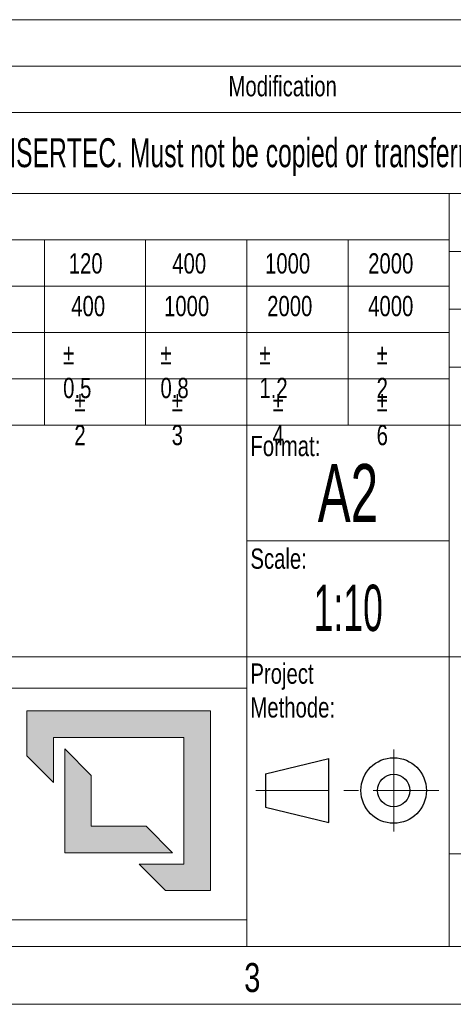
# Model space of a CAD drawing. Header units: millimetres. Extents: x 15 to 592, y 5 to 415.
# Tile 10 of 12: x 457 to 494, y 5 to 90. Entities that reach past the tile are written whole.
import ezdxf

# ---------------------------------------------------------------- set-up
doc = ezdxf.new("R2010")
doc.units = ezdxf.units.MM
doc.linetypes.add('CENTER', pattern=[10.16, 6.35, -1.27, 1.27, -1.27])
doc.linetypes.add('CENTERX2', pattern=[20.32, 12.7, -2.54, 2.54, -2.54])
doc.layers.add('SLD-0', color=179, linetype='Continuous')
doc.styles.add('SLDTEXTSTYLE0', font='TXT', dxfattribs={"width": 0.75})
doc.styles.add('SLDTEXTSTYLE1', font='TXT', dxfattribs={"width": 0.574367})
doc.styles.add('SLDTEXTSTYLE2', font='TXT', dxfattribs={"width": 0.638186})
doc.styles.add('SLDTEXTSTYLE3', font='TXT', dxfattribs={"width": 0.510549})

# ---------------------------------------------------------------- blocks, each defined once
blk = doc.blocks.new('LOGO_sombreado')
at = {"linetype": 'Continuous'}
for points in [[(69.338, 18.023), (53.486, 18.023), (53.486, 14.148), (55.776, 11.858), (55.776, 15.733), (67.048, 15.733), (67.048, 4.812), (63.173, 4.812), (65.463, 2.523), (69.338, 2.523)], [(59.044, 12.465), (56.754, 14.754), (56.754, 5.791), (66.07, 5.791), (63.78, 8.081), (59.044, 8.081)]]:
    blk.add_hatch(color=7, dxfattribs=at).paths.add_polyline_path(points, flags=0)
at = {"color": 7, "linetype": 'Continuous', "lineweight": 18}
for p, q in [((0, 20), (72.5, 20)), ((72.5, 20), (72.502, 20.001)), ((72.5, 20), (72.5, 0)), ((53.486, 14.148), (53.486, 18.023)), ((53.486, 18.023), (69.338, 18.023)), ((69.338, 18.023), (69.338, 2.523)), ((67.048, 15.733), (55.776, 15.733)), ((55.776, 15.733), (55.776, 11.858)), ((67.048, 4.812), (67.048, 15.733)), ((56.754, 5.791), (56.754, 14.754)), ((56.754, 14.754), (59.044, 12.465)), ((55.776, 11.858), (53.486, 14.148)), ((59.044, 12.465), (59.044, 8.081)), ((59.044, 8.081), (63.78, 8.081)), ((63.78, 8.081), (66.07, 5.791)), ((66.07, 5.791), (56.754, 5.791)), ((65.463, 2.523), (63.173, 4.812)), ((63.173, 4.812), (67.048, 4.812)), ((69.338, 2.523), (65.463, 2.523)), ((0, 0), (72.5, 0))]:
    blk.add_line(p, q, dxfattribs=at)

msp = doc.modelspace()

# ---------------------------------------------------------------- linework, layer by layer
at = {"color": 7, "linetype": 'Continuous', "lineweight": 18}
for p, q in [((404, 90), (584, 90)), ((404, 86), (584, 86)), ((404, 82), (584, 82)), ((404, 75), (584, 75)), ((494, 75), (494, 10)), ((404, 71), (494, 71)), ((459, 55), (459, 71)), ((467.75, 55), (467.75, 71)), ((476.5, 55), (476.5, 71)), ((485.25, 55), (485.25, 71)), ((554, 70), (494, 70)), ((404, 67), (494, 67)), ((554, 65), (494, 65)), ((404, 63), (494, 63)), ((554, 60), (494, 60)), ((404, 59), (494, 59)), ((450.25, 55), (459, 55)), ((459, 55), (467.75, 55)), ((467.75, 55), (476.5, 55)), ((476.5, 55), (485.25, 55)), ((476.5, 55), (476.5, 35)), ((485.25, 55), (494, 55)), ((494, 55), (509, 55)), ((476.5, 45), (494, 45)), ((404, 35), (494, 35)), ((476.5, 35), (476.5, 10)), ((494, 35), (584, 35)), ((494, 18), (584, 18)), ((584, 10), (20, 10)), ((404, 10), (584, 10)), ((589, 5), (15, 5))]:
    msp.add_line(p, q, dxfattribs=at)
at = {"color": 7, "linetype": 'CENTERX2', "lineweight": 18}
msp.add_line((489.194637, 27.005649), (489.194637, 19.929838), dxfattribs=at)
at = {"color": 7, "linetype": 'Continuous', "lineweight": 25}
for p, q in [((478.106033, 24.892403), (483.590974, 26.222086)), ((483.590974, 20.689656), (483.590974, 26.222086)), ((478.106033, 24.892403), (478.106033, 22.019339)), ((478.106033, 22.019339), (483.590974, 20.689656))]:
    msp.add_line(p, q, dxfattribs=at)
at = {"color": 7, "linetype": 'CENTER', "lineweight": 18}
msp.add_line((477.274982, 23.455871), (493.088707, 23.455871), dxfattribs=at)
at = {"color": 7, "linetype": 'Continuous', "lineweight": 25}
for radius in [2.831182, 1.400916]:
    msp.add_circle((489.194637, 23.455871), radius, dxfattribs=at)

# ---------------------------------------------------------------- block references
at = {"color": 7, "linetype": 'Continuous'}
msp.add_blockref('LOGO_sombreado', (404.009625, 12.297964), dxfattribs=at)

# ---------------------------------------------------------------- texts
at = {"color": 7, "linetype": 'Continuous', "lineweight": 0}
for s, insert, char_height, attachment_point, style in [('Modification', (479.59903, 85.136311), 1.75, 2, 'SLDTEXTSTYLE0'), ('Tolerance for dimensions without tol. according to ISO 2768-mK', (404.640068, 73.811609), 1.75, 1, 'SLDTEXTSTYLE0'), ('120', (461.110784, 69.835158), 1.75, 1, 'SLDTEXTSTYLE0'), ('400', (470.057767, 69.835158), 1.75, 1, 'SLDTEXTSTYLE0'), ('1000', (478.075936, 69.835158), 1.75, 1, 'SLDTEXTSTYLE0'), ('2000', (486.991165, 69.835158), 1.75, 1, 'SLDTEXTSTYLE0'), ('400', (461.32708, 66.154269), 1.75, 1, 'SLDTEXTSTYLE0'), ('1000', (469.345249, 66.154269), 1.75, 1, 'SLDTEXTSTYLE0'), ('2000', (478.260478, 66.154269), 1.75, 1, 'SLDTEXTSTYLE0'), ('4000', (486.991165, 66.154269), 1.75, 1, 'SLDTEXTSTYLE0'), ('%%p^J0.5', (460.625246, 61.998966), 1.75, 1, 'SLDTEXTSTYLE0'), ('%%p^J0.8', (469.03742, 61.998966), 1.75, 1, 'SLDTEXTSTYLE0'), ('%%p^J1.2', (477.589748, 61.998966), 1.75, 1, 'SLDTEXTSTYLE0'), ('%%p^J2', (487.721444, 61.998966), 1.75, 1, 'SLDTEXTSTYLE0'), ('%%p^J2', (461.595037, 57.93582), 1.75, 1, 'SLDTEXTSTYLE0'), ('%%p^J3', (470.007211, 57.93582), 1.75, 1, 'SLDTEXTSTYLE0'), ('%%p^J4', (478.732565, 57.93582), 1.75, 1, 'SLDTEXTSTYLE0'), ('%%p^J6', (487.721444, 57.93582), 1.75, 1, 'SLDTEXTSTYLE0'), ('Format:', (476.812011, 54.074187), 1.75, 1, 'SLDTEXTSTYLE0'), ('Scale:', (476.812011, 44.347703), 1.75, 1, 'SLDTEXTSTYLE0'), ('Project^JMethode:', (476.812011, 34.424615), 1.75, 1, 'SLDTEXTSTYLE0'), ('2558 - 2P - LINEA RETORNO 1', (531.451622, 27.818432), 4.5, 2, 'SLDTEXTSTYLE3'), ('3', (476.974826, 8.562669), 2.5, 2, 'SLDTEXTSTYLE0')]:
    msp.add_mtext(s, dxfattribs=dict(at, insert=insert, char_height=char_height, attachment_point=attachment_point, style=style))
at = {"layer": 'SLD-0', "color": 7, "attachment_point": 2}
for s, insert, char_height, style in [('This drawing is property of INSERTEC. Must not be copied or transferred to third parties in any way without written authorization.', (489.524516, 79.767368), 2.5, 'SLDTEXTSTYLE2'), ('A2', (485.242834, 51.636635), 5, 'SLDTEXTSTYLE2'), ('1:10', (485.272212, 41.225439), 4, 'SLDTEXTSTYLE1')]:
    msp.add_mtext(s, dxfattribs=dict(at, insert=insert, char_height=char_height, style=style))

doc.saveas('drawing.dxf')
